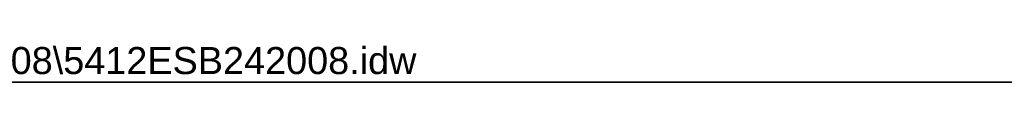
# Model space of a CAD drawing. Header units: inches. Extents: x 2 to 144, y 2 to 93.
# Tile 11 of 15: x 83.08 to 111.28, y 92.09 to 93.19. Entities that reach past the tile are written whole.
import ezdxf

# ---------------------------------------------------------------- set-up
doc = ezdxf.new("R2010")
doc.units = ezdxf.units.IN
doc.header["$LTSCALE"] = 8.616264
doc.header["$MEASUREMENT"] = 0
doc.layers.get('0').update_dxf_attribs({"lineweight": 25})
doc.layers.add('Sketch Geometry(ANSI)', color=7, linetype='Continuous', lineweight=25)
doc.layers.add('Symbols(ANSI)', color=7, linetype='Continuous', lineweight=25)
doc.styles.add('Current-ANSI', font='arial.ttf')

# ---------------------------------------------------------------- blocks, each defined once
blk = doc.blocks.new('Borders 1_EXM - B (Inch)')
at = {"layer": 'Sketch Geometry(ANSI)', "linetype": 'Continuous', "lineweight": 35}
blk.add_line((16.3979, 10.6915), (0.5229, 10.6915), dxfattribs=at)
at = {"layer": 'Symbols(ANSI)', "color": 7, "style": 'Current-ANSI'}
blk.add_attdef('FILENAME_AND_PATH_001', (5.9364, 10.7181), '', height=0.09, dxfattribs=at)

msp = doc.modelspace()

# ---------------------------------------------------------------- block references
at = {"xscale": 8.6162636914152, "yscale": 8.6162636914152, "zscale": 8.6162636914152}
msp.add_blockref('Borders 1_EXM - B (Inch)', (0, 0), dxfattribs=at).add_auto_attribs({'FILENAME_AND_PATH_001': 'C:\\Vault_Workspace\\Inventor_Dwg\\BoxCad\\Result\\5412ESB242008\\5412ESB242008.idw'})

doc.saveas('drawing.dxf')
